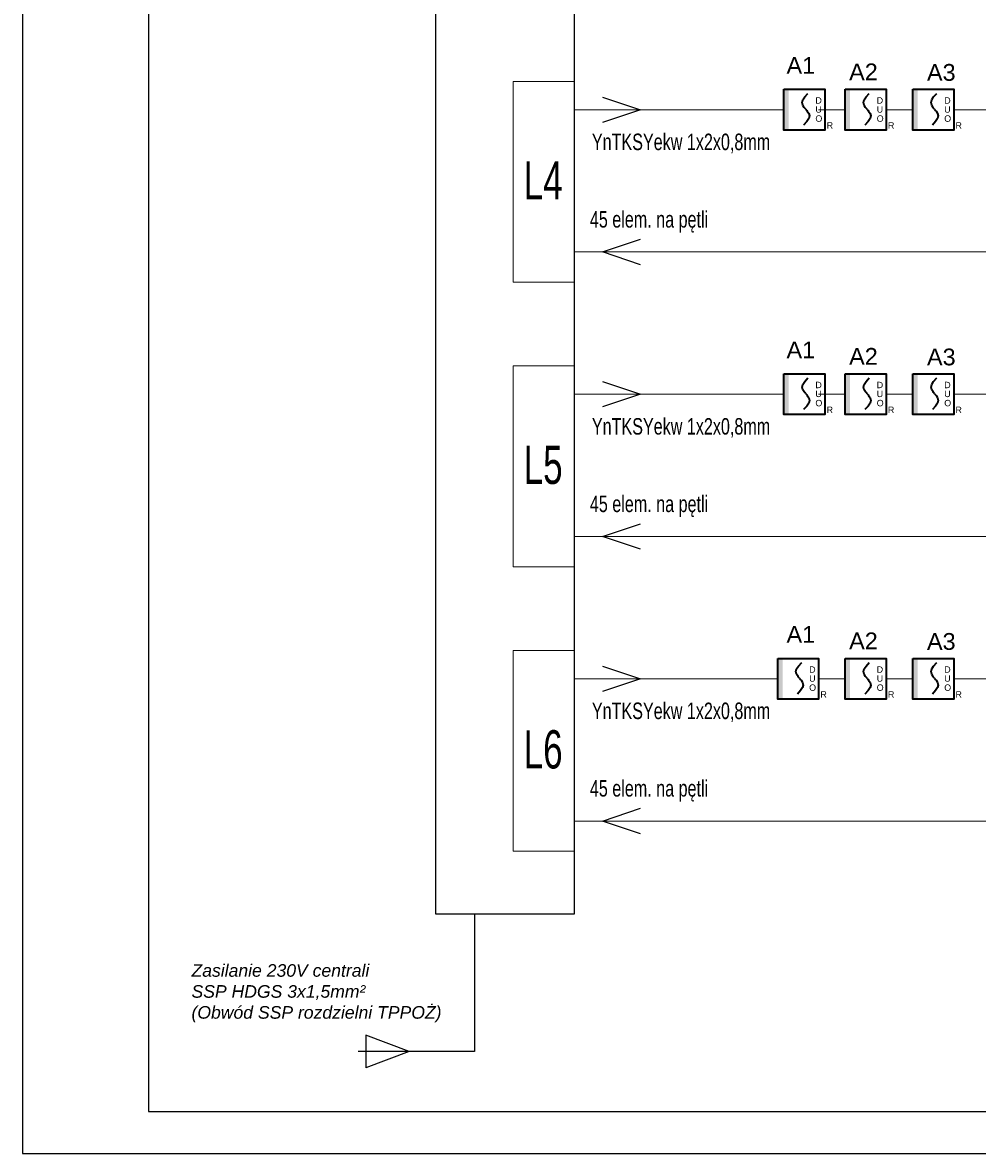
# Model space of a CAD drawing. Header units: millimetres. Extents: x 308 to 111749, y 130 to 32066.
# Tile 1 of 9: x 308 to 11689, y 130 to 13613. Entities that reach past the tile are written whole.
import ezdxf
from ezdxf.enums import TextEntityAlignment as Align

# ---------------------------------------------------------------- set-up
doc = ezdxf.new("R2010")
doc.units = ezdxf.units.MM
for name, color, linetype in [('#Oddymianie', 7, 'Continuous'), ('ADT SAP', 20, 'Continuous'), ('INSTELEKTR', 7, 'Continuous')]:
    doc.layers.add(name, color=color, linetype=linetype)
doc.layers.add('CP_LINENORM', color=251, linetype='Continuous', lineweight=25)
doc.layers.add('Elementy SAP', color=1, linetype='Continuous', lineweight=35)
doc.styles.add('DYN_DIM', font='ARIAL.TTF')
doc.styles.add('ROMANS', font='ARIALN.TTF', dxfattribs={"width": 0.7})
doc.styles.add('SIMPLEX', font='ARIALN.TTF', dxfattribs={"width": 0.8, "height": 2})
doc.styles.get("Standard").update_dxf_attribs({"font": 'arial.ttf'})

# ---------------------------------------------------------------- blocks, each defined once
blk = doc.blocks.new('DUR')
h = blk.add_hatch(color=256)
h.set_gradient(color1=(255, 0, 0), color2=(224, 0, 0), one_color=1, name='INVSPHERICAL')
h.paths.add_polyline_path([(3.81, 16.26), (3.81, 32.51), (0, 32.51), (0, 16.26)])
h.paths.add_polyline_path([(3.81, 0), (3.81, 16.26), (0, 16.26), (0, 0)])
at = {"linetype": 'Continuous'}
for p, q in [((16.56, 26.38), (19.11, 29.24)), ((14.52, 21.96), (15.03, 24.04)), ((15.03, 19.87), (14.52, 21.96)), ((15.03, 24.04), (16.56, 26.38)), ((16.17, 18.13), (15.03, 19.87)), ((16.56, 17.53), (16.17, 18.13)), ((17.37, 16.63), (16.56, 17.53)), ((17.37, 16.63), (18.18, 15.72)), ((18.18, 15.72), (18.57, 15.12)), ((19.71, 9.21), (18.18, 6.87)), ((18.57, 15.12), (19.71, 13.38)), ((19.71, 13.38), (20.23, 11.29)), ((20.23, 11.29), (19.71, 9.21)), ((18.18, 6.87), (15.63, 4.01))]:
    blk.add_line(p, q, dxfattribs=at)
blk.add_lwpolyline([(0, 32.51), (32.51, 32.51), (32.51, 0), (0, 0)], close=True)
for s, p in [('U', (25, 13.96)), ('D', (25, 21.06)), ('O', (25, 6.68)), ('R', (33.93, 1.27))]:
    blk.add_text(s, height=5.08).set_placement(p)

msp = doc.modelspace()

# ---------------------------------------------------------------- linework, layer by layer
for p, q in [((4916, 1346, 13), (4401, 1541, 13)), ((4401, 1541, 13), (4401, 1151, 13)), ((4916, 1346, 13), (4401, 1151, 13))]:
    msp.add_line(p, q)
at = {"color": 3}
msp.add_line((5694, 1346, 13), (4306, 1346, 13), dxfattribs=at)
at = {"layer": 'ADT SAP'}
for p, q in [((7219, 12725, 13), (7675, 12574, 13)), ((7675, 12574, 13), (7219, 12422, 13)), ((7219, 10878, 13), (7675, 11029, 13)), ((7675, 10726, 13), (7219, 10878, 13)), ((7219, 9333, 13), (7675, 9181, 13)), ((7675, 9181, 13), (7219, 9030, 13)), ((7219, 7485, 13), (7675, 7637, 13)), ((7675, 7333, 13), (7219, 7485, 13)), ((7219, 5941, 13), (7675, 5789, 13)), ((7675, 5789, 13), (7219, 5637, 13)), ((7219, 4093, 13), (7675, 4245, 13)), ((7675, 3941, 13), (7219, 4093, 13))]:
    msp.add_line(p, q, dxfattribs=at)
at = {"layer": 'ADT SAP', "color": 1, "lineweight": 0}
for p, q in [((6884, 12574, 13), (9383, 12574, 13)), ((9797, 12574, 13), (10114, 12574, 13)), ((10601, 12574, 13), (10919, 12574, 13)), ((11406, 12574, 13), (11888, 12574, 13)), ((6884, 10878, 13), (20523, 10878, 13)), ((6884, 9181, 13), (9383, 9181, 13)), ((9797, 9181, 13), (10114, 9181, 13)), ((10601, 9181, 13), (10919, 9181, 13)), ((11406, 9181, 13), (11967, 9181, 13)), ((6884, 7485, 13), (22863, 7485, 13)), ((6884, 5789, 13), (9309, 5789, 13)), ((9797, 5789, 13), (10114, 5789, 13)), ((10601, 5789, 13), (10919, 5789, 13)), ((11406, 5789, 13), (11967, 5789, 13)), ((6884, 4093, 13), (15545, 4093, 13))]:
    msp.add_line(p, q, dxfattribs=at)
at = {"layer": 'ADT SAP', "color": 1, "elevation": 13}
msp.add_lwpolyline([(5232, 2981), (5232, 23566), (6884, 23566), (6884, 2981)], close=True, dxfattribs=at)
at = {"layer": 'ADT SAP', "color": 1, "lineweight": 0, "elevation": 13}
for points in [[(6884, 10517), (6155, 10517), (6155, 12912), (6884, 12912)], [(6884, 7125), (6155, 7125), (6155, 9520), (6884, 9520)], [(6884, 3733), (6155, 3733), (6155, 6128), (6884, 6128)]]:
    msp.add_lwpolyline(points, close=True, dxfattribs=at)
at = {"layer": 'CP_LINENORM', "linetype": 'Continuous'}
for p, q in [((308, 29830, 13), (308, 130, 13)), ((308, 130, 13), (42308, 130, 13))]:
    msp.add_line(p, q, dxfattribs=at)
at = {"layer": 'CP_LINENORM'}
for p, q in [((1808, 29330, 13), (1808, 630, 13)), ((1808, 630, 13), (41808, 630, 13))]:
    msp.add_line(p, q, dxfattribs=at)
at = {"layer": 'INSTELEKTR', "color": 3, "ltscale": 10}
msp.add_line((5694, 2989, 13), (5694, 1346, 13), dxfattribs=at)

# ---------------------------------------------------------------- block references
at = {"layer": 'Elementy SAP', "xscale": 15, "yscale": 15, "zscale": 15}
for p in [(9383, 12330, 13), (10114, 12330, 13), (10919, 12330, 13), (9383, 8938, 13), (10114, 8938, 13), (10919, 8938, 13), (9309, 5545, 13), (10114, 5545, 13), (10919, 5545, 13)]:
    msp.add_blockref('DUR', p, dxfattribs=at)

# ---------------------------------------------------------------- texts
at = {"layer": '#Oddymianie', "color": 1, "ltscale": 2.5, "char_height": 196.56, "width": 30992.02, "attachment_point": 1, "style": 'ROMANS'}
for insert in [(7094, 12289, 13), (7094, 8897, 13), (7094, 5505, 13)]:
    msp.add_mtext('\\fArial|b0|i0|c238;YnTKSYekw 1x2x0,8mm', dxfattribs=dict(at, insert=insert))
at = {"layer": '#Oddymianie', "color": 33, "ltscale": 2.5, "char_height": 196.56, "width": 30992.02, "attachment_point": 1, "style": 'ROMANS'}
for insert in [(7070, 11365, 13), (7070, 7973, 13), (7070, 4581, 13)]:
    msp.add_mtext('\\fArial|b0|i0|c238;45 elem. na pętli', dxfattribs=dict(at, insert=insert))
at = {"color": 3}
for s, p in [('A1', (9585, 13102, 13)), ('A2', (10331, 13025, 13)), ('A3', (11259, 13019, 13)), ('A1', (9585, 9710, 13)), ('A2', (10331, 9633, 13)), ('A3', (11259, 9626, 13)), ('A1', (9585, 6318, 13)), ('A2', (10331, 6241, 13)), ('A3', (11259, 6234, 13))]:
    msp.add_text(s, height=200, dxfattribs=at).set_placement(p, align=Align.MIDDLE_CENTER)
at = {"insert": (2321, 2386, 13), "char_height": 150, "width": 3388.16, "attachment_point": 1, "style": 'DYN_DIM'}
msp.add_mtext('\\C7;\\fArial|b0|i1;Zasilanie 230V centrali\\PSSP HDGS 3x1,5mm²\\P(Obwód \\C1;SSP\\C7; rozdzielni \\C1;\\fArial|b0|i1|c238;TPPOŻ\\C7;)\\P\\C33;\\fTahoma|b0|i0;\\P\\P', dxfattribs=at)
at = {"layer": 'ADT SAP', "style": 'SIMPLEX', "width": 0.8}
for s, p in [('L4', (6513, 11504, 13)), ('L5', (6513, 8112, 13)), ('L6', (6513, 4720, 13))]:
    msp.add_text(s, height=455.6, dxfattribs=at).set_placement(p, align=Align.CENTER)

doc.saveas('drawing.dxf')
